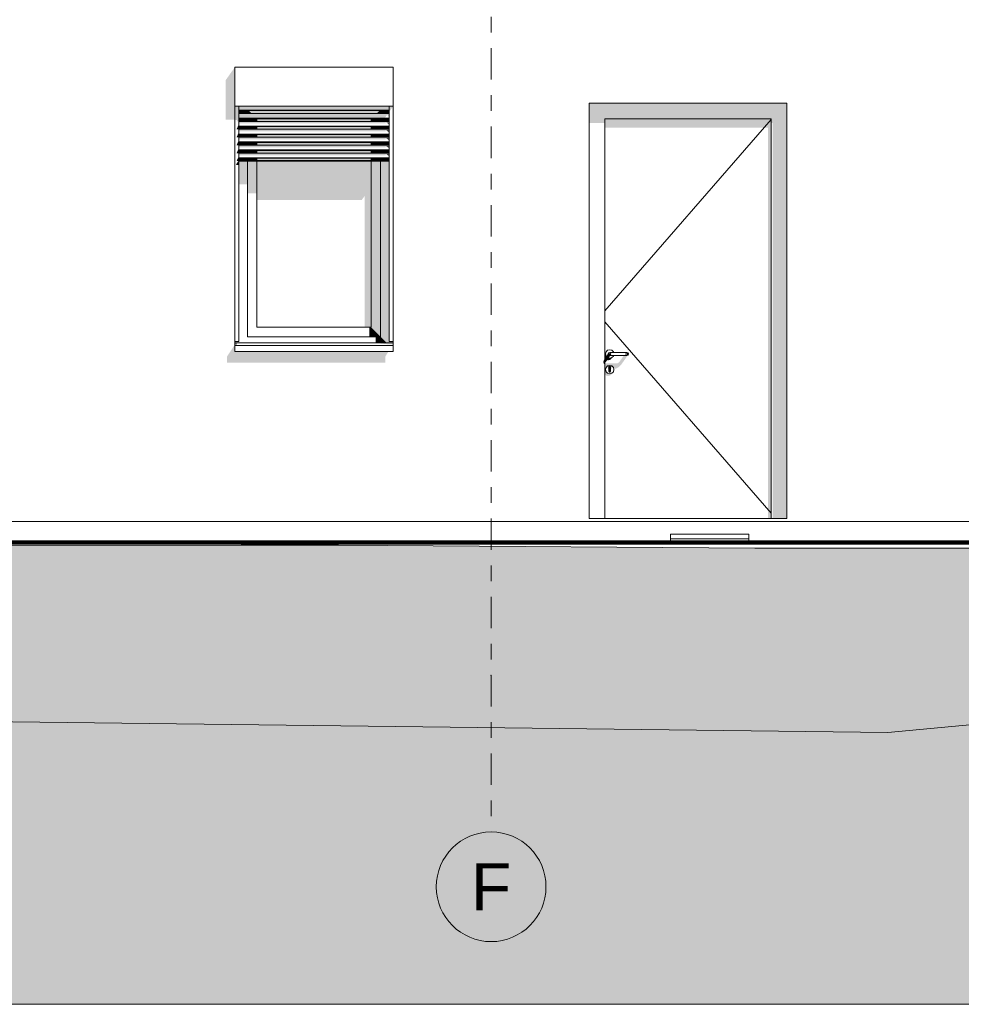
# Model space of a CAD drawing. Header units: metres. Extents: x -4 to 112, y -27 to 26.
# Tile 99 of 167: x 40 to 46, y -3 to 3. Entities that reach past the tile are written whole.
import ezdxf
from ezdxf.enums import TextEntityAlignment as Align

# ---------------------------------------------------------------- set-up
doc = ezdxf.new("R2010")
doc.units = ezdxf.units.M
doc.header["$MEASUREMENT"] = 0
doc.linetypes.add('Raster', pattern=[0.4, 0.2, -0.1, 0, -0.1])
for name, color, linetype in [('10 Wand außen', 7, 'Continuous'), ('60 Auffüllung gesamt', 7, 'Continuous'), ('60 Gelände 2D Übersicht', 7, 'Continuous'), ('60 Gelände Hänle', 7, 'Continuous'), ('70 Kanal', 7, 'Continuous'), ('90 Achsraster', 7, 'Continuous'), ('94 Genehmigungsplanung Bemaßung', 7, 'Continuous')]:
    doc.layers.add(name, color=color, linetype=linetype)
doc.styles.add('ERSTELLTER_STIL_1', font='arial.ttf')
doc.styles.add('ERSTELLTER_STIL_2', font='arial.ttf')
doc.dimstyles.new('ERSTELLTER_STIL__1', dxfattribs={"dimtxt": 0.25, "dimasz": 0.19, "dimexe": 0.18, "dimexo": 0.1, "dimgap": 0, "dimtad": 1, "dimtih": 1, "dimtoh": 1, "dimzin": 0, "dimdsep": 46, "dimtxsty": 'ERSTELLTER_STIL_2', "dimblk": 'ARROWHEAD_6', "dimblk1": 'ARROWHEAD_6', "dimblk2": 'ARROWHEAD_6', "dimcen": 0.09, "dimclrd": 7, "dimclre": 7, "dimclrt": 7, "dimazin": 0, "dimtfac": 1, "dimtdec": 4, "dimtmove": 0, "dimatfit": 3, "dimfxl": 1, "dimtolj": 1, "dimtzin": 0, "dimarcsym": 0})
pattern_1 = [(45, (27236.1321, 0), (-0.2121320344, 0.2121320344), []), (45, (27236.0614, 0.0707), (-0.424264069, 0.424264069), []), (45, (27235.9907, 0.1414), (-0.424264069, 0.424264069), []), (135, (27235.91996, 0.21213), (0.07071067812, 0.07071067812), [0.3, -0.3])]

# ---------------------------------------------------------------- blocks, each defined once
blk = doc.blocks.new('Standard-Rastermarker[8]_1', base_point=(42.7515, 10))
at = {"layer": '90 Achsraster', "color": 14, "linetype": 'Raster', "lineweight": 18, "true_color": 0xa80000}
for p, q in [((42.7515, 9), (42.7515, 10)), ((42.7515, 9), (42.7515, -1)), ((42.7515, -1), (42.7515, -2))]:
    blk.add_line(p, q, dxfattribs=at)
at = {"layer": '90 Achsraster', "color": 14, "linetype": 'Continuous', "lineweight": 18, "true_color": 0xa80000, "flags": 128}
for points in [[(42.7515, 10, 1), (42.7515, 10.7, 1)], [(42.7515, -2.7, 1), (42.7515, -2, 1)]]:
    blk.add_lwpolyline(points, format="xyb", close=True, dxfattribs=at)
at = {"layer": '90 Achsraster', "color": 14, "linetype": 'Raster', "lineweight": 18, "true_color": 0xa80000}
for p in [(42.7515, 9), (42.7515, 9), (42.7515, -1), (42.7515, -1)]:
    blk.add_point(p, dxfattribs=at)
at = {"layer": '90 Achsraster', "color": 14, "lineweight": 18, "true_color": 0xa80000, "style": 'ERSTELLTER_STIL_1'}
for tag, p in [('AC_MarkerText_1_0', (42.7515, 10.5)), ('AC_MarkerText_1_1', (42.7515, -2.2))]:
    blk.add_attdef(tag, text='', height=0.3, rotation=360, dxfattribs=at).set_placement(p, align=Align.TOP_CENTER)
blk = doc.blocks.new('*D38', base_point=(27236.1321, 0))
at = {"layer": '94 Genehmigungsplanung Bemaßung', "color": 7, "linetype": 'Continuous', "lineweight": 13}
for p, q in [((17.3411, 9.2531), (17.3411, 9.6281)), ((58.1625, 9.2531), (58.1625, 9.6281)), ((17.4411, 9.5406), (17.2411, 9.3406)), ((58.0625, 9.3406), (58.2625, 9.5406)), ((17.1911, 9.4406), (17.3411, 9.4406)), ((17.3411, 9.4406), (58.1625, 9.4406)), ((58.1625, 9.4406), (58.3125, 9.4406))]:
    blk.add_line(p, q, dxfattribs=at)
at = {"layer": '94 Genehmigungsplanung Bemaßung', "color": 7, "lineweight": 13, "insert": (37.3228, 9.4906), "char_height": 0.25, "attachment_point": 7, "style": 'ERSTELLTER_STIL_2'}
blk.add_mtext('\\A1;{\\pql;\\fArial|b0|i0|c0|p0;\\W1.000000;40,82}', dxfattribs=at)
blk = doc.blocks.new('ARROWHEAD_6')
at = {"color": 0, "linetype": 'Continuous', "lineweight": 0}
for p, q in [((-0.5, -0.5), (0.5, 0.5)), ((0, 0), (-1, 0))]:
    blk.add_line(p, q, dxfattribs=at)

msp = doc.modelspace()

# ---------------------------------------------------------------- hatches: boundary and pattern name
at = {"layer": '10 Wand außen', "linetype": 'Continuous', "lineweight": 0, "true_color": 0x000000}
for points in [[(41.1161, 2.88), (41.0561, 2.7951), (41.0561, 2.5451), (41.1161, 2.5451)], [(44.638, 2.65), (43.378, 2.65), (43.378, 2.5227), (43.478, 2.5227), (43.478, 2.55), (44.538, 2.55), (44.538, 2.5227), (44.548, 2.5227), (44.548, 0), (44.638, 0)], [(41.1161, 2.5416), (41.1301, 2.5416), (41.1269, 2.5344), (41.1284, 2.5339), (41.1411, 2.5339), (41.1411, 2.63), (41.1161, 2.63)], [(42.1011, 2.63), (41.1411, 2.63), (41.1411, 2.6279), (42.1011, 2.6279)], [(41.1411, 2.6279), (41.1411, 2.6179), (42.1011, 2.6179), (42.1011, 2.6279)], [(41.1411, 2.6179), (41.1411, 2.6053), (42.1011, 2.6053), (42.1011, 2.6179)], [(41.1411, 2.6053), (41.1411, 2.6027), (42.1011, 2.6027), (42.1011, 2.6053)], [(41.1411, 2.5845), (41.1961, 2.5845), (41.1961, 2.6027), (41.1411, 2.6027)], [(41.1411, 2.5845), (41.1411, 2.5771), (42.1011, 2.5771), (42.1011, 2.5845)], [(41.1411, 2.5671), (42.0816, 2.5671), (42.0868, 2.5744), (42.0995, 2.5671), (42.1011, 2.5671), (42.1011, 2.5771), (41.1411, 2.5771)], [(41.1961, 2.6027), (41.1961, 2.5845), (41.2216, 2.5845), (41.2034, 2.6027)], [(42.0388, 2.6027), (41.2034, 2.6027), (41.2216, 2.5845), (42.0206, 2.5845)], [(42.0206, 2.5845), (42.0461, 2.5845), (42.0461, 2.6027), (42.0388, 2.6027)], [(42.1011, 2.6027), (42.0461, 2.6027), (42.0461, 2.5845), (42.1011, 2.5845)], [(42.1261, 2.63), (42.1011, 2.63), (42.1011, 2.5946), (42.1236, 2.6265), (42.1236, 1.13), (42.1261, 1.13)], [(41.1411, 2.5151), (41.1269, 2.4836), (41.1284, 2.4831), (41.1411, 2.4831)], [(41.1411, 2.5571), (42.0746, 2.5571), (42.0816, 2.5671), (41.1411, 2.5671)], [(41.1411, 2.5519), (41.1411, 2.5337), (41.1961, 2.5337), (41.1961, 2.5519)], [(41.1411, 2.5263), (42.0781, 2.5263), (42.0772, 2.5283), (42.0822, 2.5263), (42.1011, 2.5263), (42.1011, 2.5337), (41.1411, 2.5337)], [(41.1411, 2.5208), (42.0791, 2.5208), (42.0781, 2.5263), (41.1411, 2.5263)], [(41.1961, 2.5337), (41.2561, 2.5337), (41.2561, 2.55), (41.2542, 2.5519), (41.1961, 2.5519)], [(41.988, 2.5519), (41.2542, 2.5519), (41.2561, 2.55), (41.9861, 2.55)], [(41.2561, 2.55), (41.2561, 2.5337), (41.9861, 2.5337), (41.9861, 2.55)], [(41.988, 2.5519), (41.9861, 2.55), (41.9861, 2.5337), (42.0461, 2.5337), (42.0461, 2.5519)], [(42.1011, 2.5519), (42.0461, 2.5519), (42.0461, 2.5337), (42.1011, 2.5337)], [(42.0822, 2.5263), (42.0995, 2.5163), (42.1011, 2.5163), (42.1011, 2.5263)], [(42.1011, 2.5671), (42.0995, 2.5671), (42.1011, 2.5658)], [(42.1011, 2.5151), (42.1011, 2.5163), (42.0995, 2.5163)], [(44.538, 2.55), (43.478, 2.55), (43.478, 2.4944), (44.518, 2.4944), (44.518, 0), (44.538, 0)], [(41.1411, 2.4643), (41.1269, 2.4329), (41.1284, 2.4324), (41.1411, 2.4324)], [(41.1411, 2.483), (41.1961, 2.483), (41.1961, 2.5012), (41.1411, 2.5012)], [(41.1411, 2.4756), (42.0781, 2.4756), (42.0772, 2.4775), (42.0822, 2.4756), (42.1011, 2.4756), (42.1011, 2.483), (41.1411, 2.483)], [(41.1411, 2.47), (42.0791, 2.47), (42.0781, 2.4756), (41.1411, 2.4756)], [(41.1411, 2.4322), (41.1961, 2.4322), (41.1961, 2.4504), (41.1411, 2.4504)], [(41.1961, 2.483), (41.2561, 2.483), (41.2561, 2.5012), (41.1961, 2.5012)], [(41.2561, 2.4504), (41.1961, 2.4504), (41.1961, 2.4322), (41.2561, 2.4322)], [(41.2561, 2.5012), (41.2561, 2.483), (41.9861, 2.483), (41.9861, 2.5012)], [(41.9861, 2.4504), (41.2561, 2.4504), (41.2561, 2.4322), (41.9861, 2.4322)], [(42.0461, 2.5012), (41.9861, 2.5012), (41.9861, 2.483), (42.0461, 2.483)], [(42.0461, 2.4504), (41.9861, 2.4504), (41.9861, 2.4322), (42.0461, 2.4322)], [(42.1011, 2.5012), (42.0461, 2.5012), (42.0461, 2.483), (42.1011, 2.483)], [(42.0461, 2.4504), (42.0461, 2.4322), (42.1011, 2.4322), (42.1011, 2.4504)], [(42.0822, 2.4756), (42.0995, 2.4656), (42.1011, 2.4656), (42.1011, 2.4756)], [(42.1011, 2.4643), (42.1011, 2.4656), (42.0995, 2.4656)], [(41.1269, 2.3821), (41.1284, 2.3816), (41.1411, 2.3816), (41.1411, 2.4135)], [(41.1411, 2.4248), (42.0781, 2.4248), (42.0772, 2.4268), (42.0822, 2.4248), (42.1011, 2.4248), (42.1011, 2.4322), (41.1411, 2.4322)], [(41.1411, 2.4193), (42.0791, 2.4193), (42.0781, 2.4248), (41.1411, 2.4248)], [(41.1411, 2.3996), (41.1411, 2.3814), (41.1961, 2.3814), (41.1961, 2.3996)], [(41.1961, 2.3996), (41.1961, 2.3814), (41.2561, 2.3814), (41.2561, 2.3996)], [(41.9861, 2.3996), (41.2561, 2.3996), (41.2561, 2.3814), (41.9861, 2.3814)], [(41.9861, 2.3814), (42.0461, 2.3814), (42.0461, 2.3996), (41.9861, 2.3996)], [(42.0461, 2.3814), (42.1011, 2.3814), (42.1011, 2.3996), (42.0461, 2.3996)], [(42.0822, 2.4248), (42.0995, 2.4148), (42.1011, 2.4148), (42.1011, 2.4248)], [(42.1011, 2.4135), (42.1011, 2.4148), (42.0995, 2.4148)], [(41.1269, 2.3313), (41.1284, 2.3308), (41.1411, 2.3308), (41.1411, 2.3628)], [(41.1411, 2.374), (42.0781, 2.374), (42.0772, 2.376), (42.0822, 2.374), (42.1011, 2.374), (42.1011, 2.3814), (41.1411, 2.3814)], [(41.1411, 2.3685), (42.0791, 2.3685), (42.0781, 2.374), (41.1411, 2.374)], [(41.1961, 2.3489), (41.1411, 2.3489), (41.1411, 2.3307), (41.1961, 2.3307)], [(41.1411, 2.3233), (42.0781, 2.3233), (42.0772, 2.3252), (42.0822, 2.3233), (42.1011, 2.3233), (42.1011, 2.3307), (41.1411, 2.3307)], [(41.1961, 2.3489), (41.1961, 2.3307), (41.2561, 2.3307), (41.2561, 2.3489)], [(41.9861, 2.3489), (41.2561, 2.3489), (41.2561, 2.3307), (41.9861, 2.3307)], [(41.9861, 2.3307), (42.0461, 2.3307), (42.0461, 2.3489), (41.9861, 2.3489)], [(42.0461, 2.3307), (42.1011, 2.3307), (42.1011, 2.3489), (42.0461, 2.3489)], [(42.0822, 2.374), (42.0995, 2.364), (42.1011, 2.364), (42.1011, 2.374)], [(42.1011, 2.3628), (42.1011, 2.364), (42.0995, 2.364)], [(41.1236, 2.2568), (41.1236, 2.2553), (41.1411, 2.2553), (41.1411, 2.312), (41.1269, 2.2806), (41.1284, 2.2801), (41.138, 2.2801), (41.1251, 2.2619), (41.1251, 2.2589)], [(41.1411, 2.3177), (42.0791, 2.3177), (42.0781, 2.3233), (41.1411, 2.3233)], [(41.1961, 2.2981), (41.1411, 2.2981), (41.1411, 2.2845), (41.1961, 2.2845)], [(41.1411, 2.28), (41.1411, 2.1315), (41.1961, 2.1315), (41.1961, 2.28)], [(41.1961, 2.2845), (41.2561, 2.2845), (41.2561, 2.2981), (41.1961, 2.2981)], [(41.2561, 2.28), (41.1961, 2.28), (41.1961, 2.0749), (41.2561, 2.0749)], [(41.9861, 2.2981), (41.2561, 2.2981), (41.2561, 2.2845), (41.9861, 2.2845)], [(41.2561, 2.28), (41.2561, 2.0325), (41.9261, 2.0325), (41.9436, 2.0573), (41.9436, 1.22), (41.9861, 1.22), (41.9861, 2.28)], [(42.0461, 2.2981), (41.9861, 2.2981), (41.9861, 2.2845), (42.0461, 2.2845)], [(42.0461, 2.28), (41.9861, 2.28), (41.9861, 1.22), (42.0461, 1.16)], [(42.0461, 2.2845), (42.1011, 2.2845), (42.1011, 2.2981), (42.0461, 2.2981)], [(42.0461, 1.16), (42.0861, 1.12), (42.1261, 1.12), (42.1261, 1.13), (42.1011, 1.13), (42.1011, 2.28), (42.0461, 2.28)], [(42.0822, 2.3233), (42.0995, 2.3133), (42.1011, 2.3133), (42.1011, 2.3233)], [(42.1011, 2.312), (42.1011, 2.3133), (42.0995, 2.3133)], [(41.9861, 1.22), (41.9736, 1.22), (41.9736, 1.16), (42.0461, 1.16)], [(42.0136, 1.16), (42.0136, 1.12), (42.0861, 1.12), (42.0461, 1.16)], [(41.1161, 1.11), (41.0661, 1.0337), (41.0661, 0.9937), (42.0761, 0.9937), (42.0761, 1.0337), (42.0962, 1.0644), (41.1161, 1.0644)], [(41.1161, 1.1117), (41.1282, 1.1117), (41.13, 1.1143), (41.1161, 1.1158)], [(42.1261, 1.12), (42.0136, 1.12), (42.0882, 1.1117), (42.1107, 1.1117), (42.1261, 1.11)], [(43.4674, 0.9965), (43.4701, 0.9888), (43.474, 0.9856), (43.478, 0.9842), (43.478, 1.0239), (43.474, 1.0168), (43.4701, 1.0081)], [(43.478, 0.9905), (43.4921, 1.0104), (43.498, 1.0089), (43.5115, 1.0125), (43.5214, 1.0224), (43.5314, 1.0365), (43.5215, 1.0266), (43.508, 1.023), (43.4945, 1.0266), (43.4846, 1.0365), (43.481, 1.05), (43.4846, 1.0635), (43.478, 1.0541)], [(43.5544, 0.9893), (43.478, 0.9893), (43.478, 0.9551), (43.4787, 0.9551), (43.478, 0.9541), (43.478, 0.919), (43.4845, 0.9125), (43.498, 0.9089), (43.5115, 0.9125), (43.5214, 0.9224), (43.5314, 0.9365), (43.5215, 0.9266), (43.508, 0.923), (43.4945, 0.9266), (43.4846, 0.9365), (43.481, 0.95), (43.4846, 0.9635), (43.4945, 0.9734), (43.508, 0.977), (43.5215, 0.9734), (43.5314, 0.9635), (43.5336, 0.9551), (43.5416, 0.9551), (43.551, 0.9573), (43.563, 0.9642), (43.575, 0.9743), (43.5844, 0.9854), (43.6151, 1.0288), (43.618, 1.0359), (43.6163, 1.04), (43.5988, 1.04), (43.5716, 1.0015), (43.5672, 0.9963), (43.563, 0.9927), (43.5588, 0.9903)], [(43.4856, 1.0355), (43.4945, 1.0266), (43.5021, 1.0246), (43.513, 1.04), (43.508, 1.04), (43.5009, 1.0429), (43.498, 1.05), (43.5009, 1.0571)], [(43.5009, 1.0571), (43.498, 1.05), (43.4997, 1.05), (43.5025, 1.0571)], [(43.4997, 1.05), (43.498, 1.05), (43.5009, 1.0429), (43.5025, 1.0429)], [(43.5052, 1.05), (43.4997, 1.05), (43.5025, 1.0429), (43.5073, 1.0429)], [(43.5009, 1.0429), (43.508, 1.04), (43.5091, 1.04), (43.5025, 1.0429)], [(43.5025, 1.0429), (43.5091, 1.04), (43.5124, 1.04), (43.5073, 1.0429)], [(43.5052, 1.05), (43.5073, 1.0429), (43.5145, 1.0429), (43.5133, 1.05)], [(43.5073, 1.0429), (43.5124, 1.04), (43.5172, 1.04), (43.5145, 1.0429)], [(43.5145, 1.0429), (43.5172, 1.04), (43.523, 1.04), (43.5223, 1.0429)], [(43.5223, 1.0429), (43.523, 1.04), (43.603, 1.04), (43.6037, 1.0429)], [(43.6037, 1.0429), (43.603, 1.04), (43.6087, 1.04), (43.6115, 1.0429)], [(43.6115, 1.0429), (43.6087, 1.04), (43.6136, 1.04), (43.6187, 1.0429)], [(43.6136, 1.04), (43.6168, 1.04), (43.6235, 1.0429), (43.6187, 1.0429)], [(43.6235, 1.0429), (43.6168, 1.04), (43.618, 1.04), (43.6251, 1.0429)], [(43.4945, 0.9734), (43.4904, 0.9693), (43.4905, 0.9693), (43.4945, 0.9733)], [(43.4905, 0.9693), (43.4968, 0.9693), (43.4945, 0.9733)], [(43.508, 0.977), (43.4945, 0.9734), (43.4945, 0.9733), (43.508, 0.9769)], [(43.4945, 0.9733), (43.4968, 0.9693), (43.508, 0.9693), (43.508, 0.9769)], [(43.5005, 0.9597), (43.503, 0.9544), (43.503, 0.9512), (43.5034, 0.951), (43.5055, 0.9456), (43.503, 0.9403), (43.503, 0.9375), (43.5045, 0.934), (43.508, 0.9325), (43.5115, 0.934), (43.513, 0.9375), (43.513, 0.9544), (43.5155, 0.9597), (43.5134, 0.9651), (43.508, 0.9674), (43.5026, 0.9651)], [(43.5215, 0.9734), (43.508, 0.977), (43.508, 0.9769), (43.5214, 0.9733)], [(43.508, 0.9769), (43.508, 0.9693), (43.5191, 0.9693), (43.5214, 0.9733)], [(43.5191, 0.9693), (43.5254, 0.9693), (43.5214, 0.9733)], [(43.5215, 0.9734), (43.5214, 0.9733), (43.5254, 0.9693), (43.5256, 0.9693)]]:
    msp.add_hatch(color=18, dxfattribs=at).paths.add_polyline_path(points)
at = {"layer": '60 Auffüllung gesamt', "linetype": 'Continuous', "lineweight": 18, "true_color": 0xffa8a8}
h = msp.add_hatch(dxfattribs=at)
h.set_pattern_fill('Boden__gewachsen_0001', color=21, style=0, pattern_type=2)
h.set_pattern_definition(pattern_1)
h.paths.add_polyline_path([(2.3419, -0.2844), (2.3419, -0.693), (2.507, -0.694), (2.8673, -0.696), (3.2298, -0.6979), (3.5955, -0.6996), (3.9653, -0.7012), (4.3401, -0.7027), (4.7209, -0.704), (5.109, -0.7052), (5.5054, -0.7063), (5.8833, -0.7072), (6.0896, -0.7111), (6.5115, -0.7189), (6.9464, -0.7267), (7.396, -0.7347), (7.8619, -0.7427), (8.3463, -0.7508), (8.8514, -0.7591), (9.7948, -0.799), (10.3196, -0.8337), (10.8607, -0.8699), (11.4173, -0.9076), (11.9884, -0.9469), (12.5728, -0.9875), (13.169, -1.0296), (13.7754, -1.0729), (14.0803, -1.0949), (16.9984, -1.1819), (17.6135, -1.1726), (18.2159, -1.1635), (18.8178, -1.1542), (19.4181, -1.1448), (20.957, -1.1704), (21.5263, -1.1598), (22.0974, -1.1492), (22.6698, -1.1387), (23.2428, -1.1283), (23.8158, -1.118), (24.5736, -1.1208), (24.8549, -1.1158), (45.2839, -1.3655), (46.7362, -1.2291), (65.4451, -1.266), (67.1927, -1.4058), (86.2651, -1.3663), (87.1856, -1.359), (107.2213, -1.3255), (108.2143, -1.3331), (111.9932, -1.3685), (111.9932, -0.8561), (107.3826, -0.1926), (87.4773, -0.192), (85.5025, -0.1913), (83.7325, -0.176), (66.2126, -0.1742), (48.2139, -0.1735), (46.6132, -0.1903), (44.4354, -0.1899), (42.0877, -0.1735), (23.3304, -0.1685), (23.0728, -0.1683), (22.5545, -0.1679), (22.0353, -0.1672), (21.5166, -0.1665), (21, -0.1656), (20.487, -0.1645), (19.979, -0.1633), (19.4775, -0.162), (18.9835, -0.1606), (18.4886, -0.159), (17.1837, -0.1525), (17.1676, -0.1535), (16.9429, -0.1525), (16.5052, -0.1504), (16.0833, -0.1482), (15.6751, -0.146), (15.2836, -0.1437), (14.9082, -0.1414), (14.6335, -0.1399), (14.3282, -0.1386), (14.0247, -0.1373), (13.7226, -0.1362), (13.4212, -0.1352), (13.2701, -0.1347), (12.9657, -0.1347), (12.4899, -0.1347), (12.0212, -0.1349), (11.5583, -0.1351), (11.1004, -0.1355), (10.6462, -0.1359), (10.195, -0.1364), (9.7457, -0.1369), (9.2974, -0.1376), (8.8494, -0.1383), (8.4008, -0.1392), (8.1752, -0.1396)])
at = {"layer": '60 Auffüllung gesamt', "linetype": 'Continuous', "lineweight": 0, "true_color": 0x000000}
msp.add_hatch(color=18, dxfattribs=at).paths.add_polyline_path([(43.8667, -0.1423), (43.8652, -0.1444), (43.8966, -0.1447), (43.8966, -0.1423)])
at = {"layer": '60 Gelände Hänle', "linetype": 'Continuous', "lineweight": 18, "true_color": 0x9f9f9f}
h = msp.add_hatch(dxfattribs=at)
h.set_pattern_fill('Boden__gewachsen_0001', color=253, style=0, pattern_type=2)
h.set_pattern_definition(pattern_1)
h.paths.add_polyline_path([(2.3274, -3.1), (111.9932, -3.1), (111.9932, -1.3685), (108.2143, -1.3331), (107.2213, -1.3255), (87.1856, -1.359), (86.2651, -1.3663), (67.1927, -1.4058), (65.4451, -1.266), (46.7362, -1.2291), (45.2839, -1.3655), (24.8549, -1.1158), (24.5736, -1.1208), (23.8158, -1.118), (23.2428, -1.1283), (22.6698, -1.1387), (22.0974, -1.1492), (21.5263, -1.1598), (20.957, -1.1704), (19.4181, -1.1448), (18.8178, -1.1542), (18.2159, -1.1635), (17.6135, -1.1726), (16.9984, -1.1819), (14.0803, -1.0949), (13.7754, -1.0729), (13.169, -1.0296), (12.5728, -0.9875), (11.9884, -0.9469), (11.4173, -0.9076), (10.8607, -0.8699), (10.3196, -0.8337), (9.7948, -0.799), (8.8514, -0.7591), (8.3463, -0.7508), (7.8619, -0.7427), (7.396, -0.7347), (6.9464, -0.7267), (6.5115, -0.7189), (6.0896, -0.7111), (5.8833, -0.7072), (5.5054, -0.7063), (5.109, -0.7052), (4.7209, -0.704), (4.3401, -0.7027), (3.9653, -0.7012), (3.5955, -0.6996), (3.2298, -0.6979), (2.8673, -0.696), (2.507, -0.694), (2.3274, -0.6929)])

# ---------------------------------------------------------------- linework, layer by layer
at = {"layer": '10 Wand außen', "color": 7, "linetype": 'Continuous', "lineweight": 13}
for p, q in [((41.1161, 2.63), (41.1161, 2.88)), ((41.1211, 2.88), (41.1161, 2.88)), ((42.1211, 2.88), (41.1211, 2.88)), ((42.1261, 2.88), (42.1211, 2.88)), ((42.1261, 2.63), (42.1261, 2.88)), ((43.378, 0), (43.378, 2.65)), ((43.378, 2.65), (44.638, 2.65)), ((44.638, 2.65), (44.638, 0)), ((41.1211, 2.63), (41.1161, 2.63)), ((41.1161, 1.11), (41.1161, 2.63)), ((42.1211, 2.63), (41.1211, 2.63)), ((41.1411, 2.6166), (41.1411, 2.63)), ((41.1411, 2.6166), (41.1411, 2.6053)), ((41.1411, 2.6053), (41.1411, 2.6027)), ((41.1411, 2.6053), (42.1011, 2.6053)), ((41.1411, 2.5658), (41.1411, 2.6027)), ((41.1411, 2.6027), (42.1011, 2.6027)), ((41.1411, 2.5845), (42.1011, 2.5845)), ((42.1011, 2.6166), (42.1011, 2.63)), ((42.1011, 2.6166), (42.1011, 2.6053)), ((42.1011, 2.6053), (42.1011, 2.6027)), ((42.1011, 2.5658), (42.1011, 2.6027)), ((42.1261, 2.63), (42.1211, 2.63)), ((42.1261, 2.63), (42.1261, 1.11)), ((41.1411, 2.5658), (41.1411, 2.5545)), ((41.1411, 2.5545), (41.1411, 2.5519)), ((41.1411, 2.5545), (42.1011, 2.5545)), ((41.1411, 2.5151), (41.1411, 2.5519)), ((41.1411, 2.5519), (42.1011, 2.5519)), ((41.1411, 2.5337), (42.1011, 2.5337)), ((41.1411, 2.5151), (41.1411, 2.5037)), ((42.1011, 2.5658), (42.1011, 2.5545)), ((42.1011, 2.5545), (42.1011, 2.5519)), ((42.1011, 2.5151), (42.1011, 2.5519)), ((42.1011, 2.5151), (42.1011, 2.5037)), ((44.538, 2.5454), (43.478, 1.3246)), ((41.1411, 2.5037), (41.1411, 2.5012)), ((41.1411, 2.5037), (42.1011, 2.5037)), ((41.1411, 2.4643), (41.1411, 2.5012)), ((41.1411, 2.5012), (42.1011, 2.5012)), ((41.1411, 2.483), (42.1011, 2.483)), ((41.1411, 2.4643), (41.1411, 2.453)), ((41.1411, 2.453), (41.1411, 2.4504)), ((41.1411, 2.453), (42.1011, 2.453)), ((41.1411, 2.4135), (41.1411, 2.4504)), ((41.1411, 2.4504), (42.1011, 2.4504)), ((42.1011, 2.5037), (42.1011, 2.5012)), ((42.1011, 2.4643), (42.1011, 2.5012)), ((42.1011, 2.4643), (42.1011, 2.453)), ((42.1011, 2.453), (42.1011, 2.4504)), ((42.1011, 2.4135), (42.1011, 2.4504)), ((41.1411, 2.4322), (42.1011, 2.4322)), ((41.1411, 2.4135), (41.1411, 2.4022)), ((41.1411, 2.4022), (41.1411, 2.3996)), ((41.1411, 2.4022), (42.1011, 2.4022)), ((41.1411, 2.3628), (41.1411, 2.3996)), ((41.1411, 2.3996), (42.1011, 2.3996)), ((42.1011, 2.4135), (42.1011, 2.4022)), ((42.1011, 2.4022), (42.1011, 2.3996)), ((42.1011, 2.3628), (42.1011, 2.3996)), ((41.1411, 2.3814), (42.1011, 2.3814)), ((41.1411, 2.3628), (41.1411, 2.3514)), ((41.1411, 2.3514), (41.1411, 2.3489)), ((41.1411, 2.3514), (42.1011, 2.3514)), ((41.1411, 2.312), (41.1411, 2.3489)), ((41.1411, 2.3489), (42.1011, 2.3489)), ((41.1411, 2.3307), (42.1011, 2.3307)), ((42.1011, 2.3628), (42.1011, 2.3514)), ((42.1011, 2.3514), (42.1011, 2.3489)), ((42.1011, 2.312), (42.1011, 2.3489)), ((41.1411, 2.312), (41.1411, 2.3007)), ((41.1411, 2.3007), (41.1411, 2.2981)), ((41.1411, 2.3007), (42.1011, 2.3007)), ((41.1411, 2.2845), (41.1411, 2.2981)), ((41.1411, 2.2981), (42.1011, 2.2981)), ((41.1411, 2.2845), (41.1411, 2.2815)), ((41.1411, 2.2845), (42.1011, 2.2845)), ((41.1411, 2.2815), (41.1411, 2.28)), ((41.1411, 2.2815), (42.1011, 2.2815)), ((41.1411, 1.13), (41.1411, 2.28)), ((41.1411, 2.28), (42.1011, 2.28)), ((42.1011, 2.312), (42.1011, 2.3007)), ((42.1011, 2.3007), (42.1011, 2.2981)), ((42.1011, 2.2845), (42.1011, 2.2981)), ((42.1011, 2.2845), (42.1011, 2.2815)), ((42.1011, 2.2815), (42.1011, 2.28)), ((42.1011, 1.13), (42.1011, 2.28)), ((44.538, 0.0346), (43.478, 1.2554)), ((41.1161, 1.13), (41.1411, 1.13)), ((42.1261, 1.12), (41.1161, 1.12)), ((41.1161, 1.11), (41.1161, 1.1044)), ((41.1161, 1.1044), (41.1161, 1.0644)), ((42.1261, 1.1044), (41.1161, 1.1044)), ((42.1261, 1.13), (42.1011, 1.13)), ((42.1261, 1.11), (42.1261, 1.1044)), ((42.1261, 1.1044), (42.1261, 1.0644)), ((42.1261, 1.0644), (41.1161, 1.0644)), ((44.638, 0), (43.378, 0)), ((37.7511, -0.02), (48.5468, -0.02))]:
    msp.add_line(p, q, dxfattribs=at)
at = {"layer": '10 Wand außen', "color": 7, "linetype": 'Continuous', "lineweight": 18}
for p, q in [((41.1961, 2.6027), (41.1961, 2.5845)), ((42.0461, 2.5845), (42.0461, 2.6027)), ((41.1961, 2.5519), (41.1961, 2.5337)), ((41.2561, 2.5337), (41.2561, 2.55)), ((41.2561, 2.55), (41.9861, 2.55)), ((41.9861, 2.5337), (41.9861, 2.55)), ((42.0461, 2.5337), (42.0461, 2.5519)), ((43.478, 0), (43.478, 2.55)), ((43.478, 2.55), (44.0081, 2.55)), ((44.0081, 2.55), (44.1381, 2.55)), ((44.1381, 2.55), (44.538, 2.55)), ((44.538, 2.55), (44.538, 0)), ((41.1961, 2.5012), (41.1961, 2.483)), ((41.1961, 2.4504), (41.1961, 2.4322)), ((41.2561, 2.483), (41.2561, 2.5012)), ((41.2561, 2.4322), (41.2561, 2.4504)), ((41.9861, 2.483), (41.9861, 2.5012)), ((41.9861, 2.4322), (41.9861, 2.4504)), ((42.0461, 2.483), (42.0461, 2.5012)), ((42.0461, 2.4322), (42.0461, 2.4504)), ((41.1961, 2.3996), (41.1961, 2.3814)), ((41.2561, 2.3814), (41.2561, 2.3996)), ((41.9861, 2.3814), (41.9861, 2.3996)), ((42.0461, 2.3814), (42.0461, 2.3996)), ((41.1961, 2.3489), (41.1961, 2.3307)), ((41.2561, 2.3307), (41.2561, 2.3489)), ((41.9861, 2.3307), (41.9861, 2.3489)), ((42.0461, 2.3307), (42.0461, 2.3489)), ((41.1961, 2.2981), (41.1961, 2.2845)), ((41.1961, 2.28), (41.1961, 1.16)), ((41.2561, 2.2845), (41.2561, 2.2981)), ((41.2561, 1.22), (41.2561, 2.28)), ((41.9861, 2.2845), (41.9861, 2.2981)), ((41.9861, 1.22), (41.9861, 2.28)), ((42.0461, 2.2845), (42.0461, 2.2981)), ((42.0461, 1.16), (42.0461, 2.28)), ((41.2561, 1.22), (41.9861, 1.22)), ((41.1961, 1.16), (41.6211, 1.16)), ((41.6211, 1.16), (42.0461, 1.16)), ((43.4945, 1.0734), (43.4846, 1.0635)), ((43.508, 1.077), (43.4945, 1.0734)), ((43.5215, 1.0734), (43.508, 1.077)), ((43.5314, 1.0635), (43.5215, 1.0734)), ((43.4846, 1.0635), (43.481, 1.05)), ((43.481, 1.05), (43.4846, 1.0365)), ((43.4846, 1.0365), (43.4945, 1.0266)), ((43.4945, 1.0266), (43.508, 1.023)), ((43.5009, 1.0571), (43.498, 1.05)), ((43.498, 1.05), (43.5009, 1.0429)), ((43.5025, 1.0571), (43.4997, 1.05)), ((43.4997, 1.05), (43.5025, 1.0429)), ((43.508, 1.06), (43.5009, 1.0571)), ((43.5009, 1.0429), (43.508, 1.04)), ((43.5073, 1.0571), (43.5052, 1.05)), ((43.5052, 1.05), (43.5073, 1.0429)), ((43.508, 1.06), (43.5091, 1.06)), ((43.508, 1.04), (43.5091, 1.04)), ((43.508, 1.023), (43.5215, 1.0266)), ((43.5091, 1.06), (43.5124, 1.06)), ((43.5091, 1.04), (43.5124, 1.04)), ((43.5124, 1.06), (43.5172, 1.06)), ((43.5124, 1.04), (43.5172, 1.04)), ((43.5145, 1.0571), (43.5133, 1.05)), ((43.5133, 1.05), (43.5145, 1.0429)), ((43.5172, 1.06), (43.523, 1.06)), ((43.5172, 1.04), (43.523, 1.04)), ((43.5215, 1.0266), (43.5314, 1.0365)), ((43.523, 1.06), (43.603, 1.06)), ((43.523, 1.04), (43.603, 1.04)), ((43.5323, 1.06), (43.5314, 1.0635)), ((43.5314, 1.0365), (43.5323, 1.04)), ((43.603, 1.06), (43.6087, 1.06)), ((43.603, 1.04), (43.6087, 1.04)), ((43.6087, 1.06), (43.6136, 1.06)), ((43.6087, 1.04), (43.6136, 1.04)), ((43.6115, 1.0571), (43.6126, 1.05)), ((43.6126, 1.05), (43.6115, 1.0429)), ((43.6136, 1.06), (43.6168, 1.06)), ((43.6136, 1.04), (43.6168, 1.04)), ((43.6168, 1.06), (43.618, 1.06)), ((43.6168, 1.04), (43.618, 1.04)), ((43.618, 1.06), (43.6251, 1.0571)), ((43.6251, 1.0429), (43.618, 1.04)), ((43.6187, 1.0571), (43.6208, 1.05)), ((43.6208, 1.05), (43.6187, 1.0429)), ((43.6235, 1.0571), (43.6263, 1.05)), ((43.6263, 1.05), (43.6235, 1.0429)), ((43.6251, 1.0571), (43.628, 1.05)), ((43.628, 1.05), (43.6251, 1.0429)), ((43.4846, 0.9635), (43.481, 0.95)), ((43.481, 0.95), (43.4846, 0.9365)), ((43.4945, 0.9734), (43.4846, 0.9635)), ((43.508, 0.977), (43.4945, 0.9734)), ((43.5013, 0.9616), (43.5005, 0.9597)), ((43.503, 0.9544), (43.5005, 0.9597)), ((43.5013, 0.9616), (43.5026, 0.9651)), ((43.5026, 0.9651), (43.508, 0.9674)), ((43.503, 0.9529), (43.503, 0.9544)), ((43.503, 0.9529), (43.503, 0.95)), ((43.503, 0.95), (43.503, 0.9471)), ((43.503, 0.9471), (43.503, 0.9413)), ((43.5215, 0.9734), (43.508, 0.977)), ((43.508, 0.9674), (43.5134, 0.9651)), ((43.5155, 0.9597), (43.513, 0.9544)), ((43.513, 0.9544), (43.513, 0.9529)), ((43.513, 0.9529), (43.513, 0.95)), ((43.513, 0.95), (43.513, 0.9471)), ((43.513, 0.9471), (43.513, 0.9413)), ((43.5147, 0.9616), (43.5134, 0.9651)), ((43.5147, 0.9616), (43.5155, 0.9597)), ((43.5314, 0.9635), (43.5215, 0.9734)), ((43.535, 0.95), (43.5314, 0.9635)), ((43.5314, 0.9365), (43.535, 0.95)), ((43.4846, 0.9365), (43.4945, 0.9266)), ((43.4945, 0.9266), (43.508, 0.923)), ((43.503, 0.9413), (43.503, 0.9375)), ((43.5045, 0.934), (43.503, 0.9375)), ((43.508, 0.9325), (43.5045, 0.934)), ((43.5115, 0.934), (43.508, 0.9325)), ((43.508, 0.923), (43.5215, 0.9266)), ((43.513, 0.9375), (43.5115, 0.934)), ((43.513, 0.9413), (43.513, 0.9375)), ((43.5215, 0.9266), (43.5314, 0.9365))]:
    msp.add_line(p, q, dxfattribs=at)
at = {"layer": '60 Auffüllung gesamt', "color": 8, "linetype": 'Continuous', "lineweight": 18}
msp.add_line((42.0877, -0.1735), (17.1837, 0), dxfattribs=at)
at = {"layer": '60 Auffüllung gesamt', "color": 7, "linetype": 'Continuous', "lineweight": 18, "flags": 128}
msp.add_lwpolyline([(46.6132, -0.1903), (44.4354, -0.1899), (42.0877, -0.1735), (23.3304, -0.1685)], dxfattribs=at)
at = {"layer": '60 Gelände 2D Übersicht', "color": 7, "linetype": 'Continuous', "lineweight": 100}
msp.add_line((15.1033, -0.1525), (60.2874, -0.1525), dxfattribs=at)
at = {"layer": '60 Gelände Hänle', "color": 7, "linetype": 'Continuous', "lineweight": 18}
msp.add_line((111.9932, -3.1), (2.3419, -3.1), dxfattribs=at)
at = {"layer": '60 Gelände Hänle', "color": 7, "linetype": 'Continuous', "lineweight": 18, "flags": 128}
msp.add_lwpolyline([(13.7754, -1.0729), (14.0803, -1.0949), (16.9984, -1.1819), (17.6135, -1.1726), (18.2159, -1.1635), (18.8178, -1.1542), (19.4181, -1.1448), (20.957, -1.1704), (21.5263, -1.1598), (22.0974, -1.1492), (22.6698, -1.1387), (23.2428, -1.1283), (23.8158, -1.118), (24.5736, -1.1208), (24.8549, -1.1158), (45.2839, -1.3655), (46.7362, -1.2291)], dxfattribs=at)
at = {"layer": '70 Kanal', "color": 7, "linetype": 'Continuous', "lineweight": 18}
for p, q in [((43.8966, -0.13), (43.8966, -0.1)), ((44.3966, -0.1), (43.8966, -0.1)), ((44.3966, -0.13), (44.3966, -0.1)), ((43.8966, -0.1447), (43.8966, -0.13)), ((43.8966, -0.13), (44.3966, -0.13)), ((44.3966, -0.1448), (44.3966, -0.13))]:
    msp.add_line(p, q, dxfattribs=at)

# ---------------------------------------------------------------- block references
at = {"layer": '90 Achsraster', "color": 7, "linetype": 'Continuous', "lineweight": 18}
ref = msp.add_blockref('Standard-Rastermarker[8]_1', (42.7515, 10), dxfattribs=at)
ref.add_attrib('AC_MarkerText_1', 'F', dxfattribs={"color": 14, "lineweight": 18, "true_color": 0xa80000, "height": 0.3, "rotation": 360, "style": 'ERSTELLTER_STIL_1'}).set_placement((42.7515, 10.5), align=Align.TOP_CENTER)
ref.add_attrib('AC_MarkerText_1_1', 'F', dxfattribs={"color": 14, "lineweight": 18, "true_color": 0xa80000, "height": 0.3, "rotation": 360, "style": 'ERSTELLTER_STIL_1'}).set_placement((42.7515, -2.2), align=Align.TOP_CENTER)

# ---------------------------------------------------------------- dimensions: what is measured, and where the dimension line sits
at = {"layer": '94 Genehmigungsplanung Bemaßung', "color": 7, "linetype": 'Continuous', "lineweight": 13}
dim = msp.add_linear_dim(base=(58.1625, 9.4406), p1=(17.3411, 1.2), p2=(58.1625, -0.1), dimstyle='ERSTELLTER_STIL__1', dxfattribs=at)
dim.commit()
dim.dimension.update_dxf_attribs({"geometry": '*D38', "text_midpoint": (37.7416, 9.6156), "dimtype": 160})

doc.saveas('drawing.dxf')
